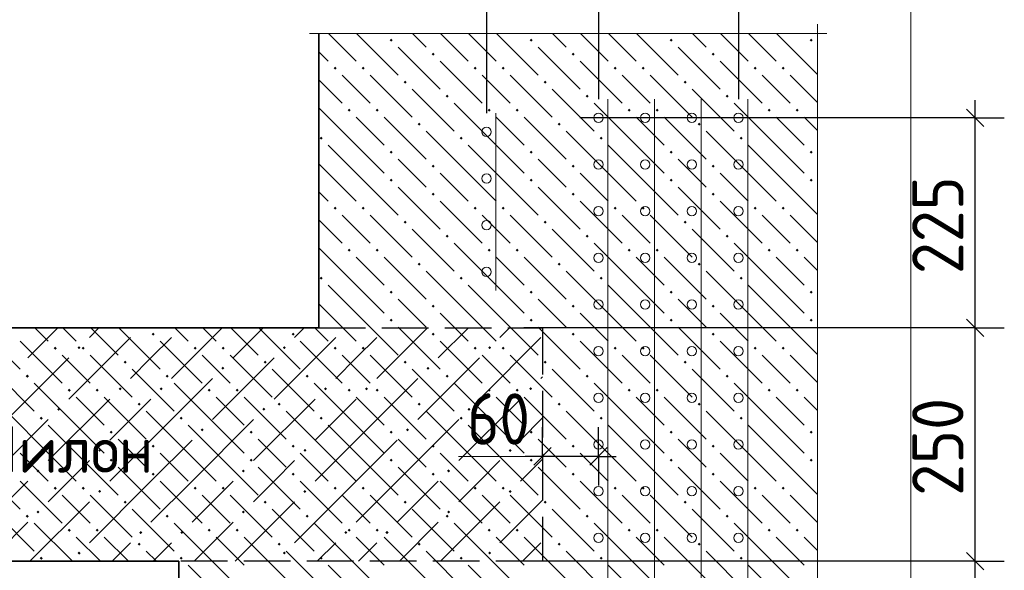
# Model space of a CAD drawing. Header units: millimetres. Extents: x 0 to 50400, y 0 to 35640.
# Tile 7 of 46: x 9580 to 14646, y 7554 to 10385. Entities that reach past the tile are written whole.
import ezdxf

# ---------------------------------------------------------------- set-up
doc = ezdxf.new("R2010")
doc.units = ezdxf.units.MM
doc.linetypes.add('______2', pattern=[324, 240, -84])
for name, color, linetype, lineweight in [('Standard', 7, 'Continuous', 25), ('ЖБ Перекрытие верхний уровень', 7, 'Continuous', 35), ('ЖБ Пилон', 7, 'Continuous', 35), ('Размерная линия_ общее', 7, 'Continuous', 13)]:
    doc.layers.add(name, color=color, linetype=linetype, lineweight=lineweight)
doc.layers.add('Вспомогательная арматура', color=7, linetype='Continuous', lineweight=18, true_color=0x656565)
doc.layers.add('Поперечная арматура', color=7, linetype='Continuous', lineweight=18, true_color=0x5a2814)
doc.layers.add('Размерная выноска', color=7, linetype='Continuous')
doc.styles.add('ISOCPEUR', font='txt')

msp = doc.modelspace()

# ---------------------------------------------------------------- hatches: boundary and pattern name
at = {"layer": 'Standard', "linetype": 'Continuous', "lineweight": 13, "transparency": 33554687}
for points in [[(10207.3, 8800.9), (10202.9, 8796.5), (10198.5, 8800.9)], [(10418.5, 8800.9), (10414.1, 8796.5), (10409.7, 8800.9)], [(11263.3, 8800.9), (11258.9, 8796.5), (11254.5, 8800.9)], [(11474.5, 8800.9), (11470.1, 8796.5), (11465.7, 8800.9)], [(9878.3, 8698.7), (9886.1, 8706.5), (9893.9, 8698.7), (9886.1, 8690.9)], [(10934.3, 8698.7), (10942.1, 8706.5), (10949.9, 8698.7), (10942.1, 8690.9)], [(11990.3, 8698.7), (11998.1, 8706.5), (12005.9, 8698.7), (11998.1, 8690.9)], [(10617.5, 8593.1), (10625.3, 8600.9), (10633.1, 8593.1), (10625.3, 8585.3)], [(11673.5, 8593.1), (11681.3, 8600.9), (11689.1, 8593.1), (11681.3, 8585.3)], [(10089.5, 8487.5), (10097.3, 8495.3), (10105.1, 8487.5), (10097.3, 8479.7)], [(10300.7, 8487.5), (10308.5, 8495.3), (10316.3, 8487.5), (10308.5, 8479.7)], [(11145.5, 8487.5), (11153.3, 8495.3), (11161.1, 8487.5), (11153.3, 8479.7)], [(11356.7, 8487.5), (11364.5, 8495.3), (11372.3, 8487.5), (11364.5, 8479.7)], [(12201.5, 8487.5), (12209.3, 8495.3), (12217.1, 8487.5), (12209.3, 8479.7)], [(9772.7, 8381.9), (9780.5, 8389.7), (9788.3, 8381.9), (9780.5, 8374.1)], [(10828.7, 8381.9), (10836.5, 8389.7), (10844.3, 8381.9), (10836.5, 8374.1)], [(11884.7, 8381.9), (11892.5, 8389.7), (11900.3, 8381.9), (11892.5, 8374.1)], [(10511.9, 8276.3), (10519.7, 8284.1), (10527.5, 8276.3), (10519.7, 8268.5)], [(11567.9, 8276.3), (11575.7, 8284.1), (11583.5, 8276.3), (11575.7, 8268.5)], [(9983.9, 8170.7), (9991.7, 8178.5), (9999.5, 8170.7), (9991.7, 8162.9)], [(11039.9, 8170.7), (11047.7, 8178.5), (11055.5, 8170.7), (11047.7, 8162.9)], [(12095.9, 8170.7), (12103.7, 8178.5), (12111.5, 8170.7), (12103.7, 8162.9)], [(9667.1, 8065.1), (9674.9, 8072.9), (9682.7, 8065.1), (9674.9, 8057.3)], [(10723.1, 8065.1), (10730.9, 8072.9), (10738.7, 8065.1), (10730.9, 8057.3)], [(11779.1, 8065.1), (11786.9, 8072.9), (11794.7, 8065.1), (11786.9, 8057.3)], [(9983.9, 7959.5), (9991.7, 7967.3), (9999.5, 7959.5), (9991.7, 7951.7)], [(11039.9, 7959.5), (11047.7, 7967.3), (11055.5, 7959.5), (11047.7, 7951.7)], [(12095.9, 7959.5), (12103.7, 7967.3), (12111.5, 7959.5), (12103.7, 7951.7)], [(9667.1, 7853.9), (9674.9, 7861.7), (9682.7, 7853.9), (9674.9, 7846.1)], [(10723.1, 7853.9), (10730.9, 7861.7), (10738.7, 7853.9), (10730.9, 7846.1)], [(11779.1, 7853.9), (11786.9, 7861.7), (11794.7, 7853.9), (11786.9, 7846.1)], [(10195.1, 7748.3), (10202.9, 7756.1), (10210.7, 7748.3), (10202.9, 7740.5)], [(10406.3, 7748.3), (10414.1, 7756.1), (10421.9, 7748.3), (10414.1, 7740.5)], [(11251.1, 7748.3), (11258.9, 7756.1), (11266.7, 7748.3), (11258.9, 7740.5)], [(11462.3, 7748.3), (11470.1, 7756.1), (11477.9, 7748.3), (11470.1, 7740.5)], [(9878.3, 7642.7), (9886.1, 7650.5), (9893.9, 7642.7), (9886.1, 7634.9)], [(10934.3, 7642.7), (10942.1, 7650.5), (10949.9, 7642.7), (10942.1, 7634.9)], [(11990.3, 7642.7), (11998.1, 7650.5), (12005.9, 7642.7), (11998.1, 7634.9)]]:
    msp.add_hatch(color=7, dxfattribs=at).paths.add_polyline_path(points, flags=16)
at = {"layer": 'ЖБ Перекрытие верхний уровень', "linetype": 'Continuous', "lineweight": 18, "transparency": 33554687}
for points in [[(11483.9, 10280.3), (11491.7, 10288.1), (11499.5, 10280.3), (11491.7, 10272.5)], [(12203.9, 10280.3), (12211.7, 10288.1), (12219.5, 10280.3), (12211.7, 10272.5)], [(12923.9, 10280.3), (12931.7, 10288.1), (12939.5, 10280.3), (12931.7, 10272.5)], [(13643.9, 10280.3), (13651.7, 10288.1), (13659.5, 10280.3), (13651.7, 10272.5)], [(11699.9, 10208.3), (11707.7, 10216.1), (11715.5, 10208.3), (11707.7, 10200.5)], [(12419.9, 10208.3), (12427.7, 10216.1), (12435.5, 10208.3), (12427.7, 10200.5)], [(13139.9, 10208.3), (13147.7, 10216.1), (13155.5, 10208.3), (13147.7, 10200.5)], [(11195.9, 10136.3), (11203.7, 10144.1), (11211.5, 10136.3), (11203.7, 10128.5)], [(11339.9, 10136.3), (11347.7, 10144.1), (11355.5, 10136.3), (11347.7, 10128.5)], [(11915.9, 10136.3), (11923.7, 10144.1), (11931.5, 10136.3), (11923.7, 10128.5)], [(12059.9, 10136.3), (12067.7, 10144.1), (12075.5, 10136.3), (12067.7, 10128.5)], [(12635.9, 10136.3), (12643.7, 10144.1), (12651.5, 10136.3), (12643.7, 10128.5)], [(12779.9, 10136.3), (12787.7, 10144.1), (12795.5, 10136.3), (12787.7, 10128.5)], [(13355.9, 10136.3), (13363.7, 10144.1), (13371.5, 10136.3), (13363.7, 10128.5)], [(13499.9, 10136.3), (13507.7, 10144.1), (13515.5, 10136.3), (13507.7, 10128.5)], [(11555.9, 10064.3), (11563.7, 10072.1), (11571.5, 10064.3), (11563.7, 10056.5)], [(12275.9, 10064.3), (12283.7, 10072.1), (12291.5, 10064.3), (12283.7, 10056.5)], [(12995.9, 10064.3), (13003.7, 10072.1), (13011.5, 10064.3), (13003.7, 10056.5)], [(11771.9, 9992.3), (11779.7, 10000.1), (11787.5, 9992.3), (11779.7, 9984.5)], [(12491.9, 9992.3), (12499.7, 10000.1), (12507.5, 9992.3), (12499.7, 9984.5)], [(13211.9, 9992.3), (13219.7, 10000.1), (13227.5, 9992.3), (13219.7, 9984.5)], [(11267.9, 9920.3), (11275.7, 9928.1), (11283.5, 9920.3), (11275.7, 9912.5)], [(11411.9, 9920.3), (11419.7, 9928.1), (11427.5, 9920.3), (11419.7, 9912.5)], [(11987.9, 9920.3), (11995.7, 9928.1), (12003.5, 9920.3), (11995.7, 9912.5)], [(12131.9, 9920.3), (12139.7, 9928.1), (12147.5, 9920.3), (12139.7, 9912.5)], [(12707.9, 9920.3), (12715.7, 9928.1), (12723.5, 9920.3), (12715.7, 9912.5)], [(12851.9, 9920.3), (12859.7, 9928.1), (12867.5, 9920.3), (12859.7, 9912.5)], [(13427.9, 9920.3), (13435.7, 9928.1), (13443.5, 9920.3), (13435.7, 9912.5)], [(13571.9, 9920.3), (13579.7, 9928.1), (13587.5, 9920.3), (13579.7, 9912.5)], [(11627.9, 9848.3), (11635.7, 9856.1), (11643.5, 9848.3), (11635.7, 9840.5)], [(12347.9, 9848.3), (12355.7, 9856.1), (12363.5, 9848.3), (12355.7, 9840.5)], [(13067.9, 9848.3), (13075.7, 9856.1), (13083.5, 9848.3), (13075.7, 9840.5)], [(11123.9, 9776.3), (11131.7, 9784.1), (11139.5, 9776.3), (11131.7, 9768.5)], [(11843.9, 9776.3), (11851.7, 9784.1), (11859.5, 9776.3), (11851.7, 9768.5)], [(12563.9, 9776.3), (12571.7, 9784.1), (12579.5, 9776.3), (12571.7, 9768.5)], [(13283.9, 9776.3), (13291.7, 9784.1), (13299.5, 9776.3), (13291.7, 9768.5)], [(11483.9, 9704.3), (11491.7, 9712.1), (11499.5, 9704.3), (11491.7, 9696.5)], [(12203.9, 9704.3), (12211.7, 9712.1), (12219.5, 9704.3), (12211.7, 9696.5)], [(12923.9, 9704.3), (12931.7, 9712.1), (12939.5, 9704.3), (12931.7, 9696.5)], [(13643.9, 9704.3), (13651.7, 9712.1), (13659.5, 9704.3), (13651.7, 9696.5)], [(11699.9, 9632.3), (11707.7, 9640.1), (11715.5, 9632.3), (11707.7, 9624.5)], [(12419.9, 9632.3), (12427.7, 9640.1), (12435.5, 9632.3), (12427.7, 9624.5)], [(13139.9, 9632.3), (13147.7, 9640.1), (13155.5, 9632.3), (13147.7, 9624.5)], [(11483.9, 9560.3), (11491.7, 9568.1), (11499.5, 9560.3), (11491.7, 9552.5)], [(12203.9, 9560.3), (12211.7, 9568.1), (12219.5, 9560.3), (12211.7, 9552.5)], [(12923.9, 9560.3), (12931.7, 9568.1), (12939.5, 9560.3), (12931.7, 9552.5)], [(13643.9, 9560.3), (13651.7, 9568.1), (13659.5, 9560.3), (13651.7, 9552.5)], [(11699.9, 9488.3), (11707.7, 9496.1), (11715.5, 9488.3), (11707.7, 9480.5)], [(12419.9, 9488.3), (12427.7, 9496.1), (12435.5, 9488.3), (12427.7, 9480.5)], [(13139.9, 9488.3), (13147.7, 9496.1), (13155.5, 9488.3), (13147.7, 9480.5)], [(11195.9, 9416.3), (11203.7, 9424.1), (11211.5, 9416.3), (11203.7, 9408.5)], [(11339.9, 9416.3), (11347.7, 9424.1), (11355.5, 9416.3), (11347.7, 9408.5)], [(11915.9, 9416.3), (11923.7, 9424.1), (11931.5, 9416.3), (11923.7, 9408.5)], [(12059.9, 9416.3), (12067.7, 9424.1), (12075.5, 9416.3), (12067.7, 9408.5)], [(12635.9, 9416.3), (12643.7, 9424.1), (12651.5, 9416.3), (12643.7, 9408.5)], [(12779.9, 9416.3), (12787.7, 9424.1), (12795.5, 9416.3), (12787.7, 9408.5)], [(13355.9, 9416.3), (13363.7, 9424.1), (13371.5, 9416.3), (13363.7, 9408.5)], [(13499.9, 9416.3), (13507.7, 9424.1), (13515.5, 9416.3), (13507.7, 9408.5)], [(11555.9, 9344.3), (11563.7, 9352.1), (11571.5, 9344.3), (11563.7, 9336.5)], [(12275.9, 9344.3), (12283.7, 9352.1), (12291.5, 9344.3), (12283.7, 9336.5)], [(12995.9, 9344.3), (13003.7, 9352.1), (13011.5, 9344.3), (13003.7, 9336.5)], [(11771.9, 9272.3), (11779.7, 9280.1), (11787.5, 9272.3), (11779.7, 9264.5)], [(12491.9, 9272.3), (12499.7, 9280.1), (12507.5, 9272.3), (12499.7, 9264.5)], [(13211.9, 9272.3), (13219.7, 9280.1), (13227.5, 9272.3), (13219.7, 9264.5)], [(11267.9, 9200.3), (11275.7, 9208.1), (11283.5, 9200.3), (11275.7, 9192.5)], [(11411.9, 9200.3), (11419.7, 9208.1), (11427.5, 9200.3), (11419.7, 9192.5)], [(11987.9, 9200.3), (11995.7, 9208.1), (12003.5, 9200.3), (11995.7, 9192.5)], [(12131.9, 9200.3), (12139.7, 9208.1), (12147.5, 9200.3), (12139.7, 9192.5)], [(12707.9, 9200.3), (12715.7, 9208.1), (12723.5, 9200.3), (12715.7, 9192.5)], [(12851.9, 9200.3), (12859.7, 9208.1), (12867.5, 9200.3), (12859.7, 9192.5)], [(13427.9, 9200.3), (13435.7, 9208.1), (13443.5, 9200.3), (13435.7, 9192.5)], [(13571.9, 9200.3), (13579.7, 9208.1), (13587.5, 9200.3), (13579.7, 9192.5)], [(11627.9, 9128.3), (11635.7, 9136.1), (11643.5, 9128.3), (11635.7, 9120.5)], [(12347.9, 9128.3), (12355.7, 9136.1), (12363.5, 9128.3), (12355.7, 9120.5)], [(13067.9, 9128.3), (13075.7, 9136.1), (13083.5, 9128.3), (13075.7, 9120.5)], [(11123.9, 9056.3), (11131.7, 9064.1), (11139.5, 9056.3), (11131.7, 9048.5)], [(11843.9, 9056.3), (11851.7, 9064.1), (11859.5, 9056.3), (11851.7, 9048.5)], [(12563.9, 9056.3), (12571.7, 9064.1), (12579.5, 9056.3), (12571.7, 9048.5)], [(13283.9, 9056.3), (13291.7, 9064.1), (13299.5, 9056.3), (13291.7, 9048.5)], [(11483.9, 8984.3), (11491.7, 8992.1), (11499.5, 8984.3), (11491.7, 8976.5)], [(12203.9, 8984.3), (12211.7, 8992.1), (12219.5, 8984.3), (12211.7, 8976.5)], [(12923.9, 8984.3), (12931.7, 8992.1), (12939.5, 8984.3), (12931.7, 8976.5)], [(13643.9, 8984.3), (13651.7, 8992.1), (13659.5, 8984.3), (13651.7, 8976.5)], [(11699.9, 8912.3), (11707.7, 8920.1), (11715.5, 8912.3), (11707.7, 8904.5)], [(12419.9, 8912.3), (12427.7, 8920.1), (12435.5, 8912.3), (12427.7, 8904.5)], [(13139.9, 8912.3), (13147.7, 8920.1), (13155.5, 8912.3), (13147.7, 8904.5)], [(11483.9, 8840.3), (11491.7, 8848.1), (11499.5, 8840.3), (11491.7, 8832.5)], [(12203.9, 8840.3), (12211.7, 8848.1), (12219.5, 8840.3), (12211.7, 8832.5)], [(12923.9, 8840.3), (12931.7, 8848.1), (12939.5, 8840.3), (12931.7, 8832.5)], [(13643.9, 8840.3), (13651.7, 8848.1), (13659.5, 8840.3), (13651.7, 8832.5)], [(10259.9, 8768.3), (10267.7, 8776.1), (10275.5, 8768.3), (10267.7, 8760.5)], [(10979.9, 8768.3), (10987.7, 8776.1), (10995.5, 8768.3), (10987.7, 8760.5)], [(11699.9, 8768.3), (11707.7, 8776.1), (11715.5, 8768.3), (11707.7, 8760.5)], [(12419.9, 8768.3), (12427.7, 8776.1), (12435.5, 8768.3), (12427.7, 8760.5)], [(13139.9, 8768.3), (13147.7, 8776.1), (13155.5, 8768.3), (13147.7, 8760.5)], [(9755.9, 8696.3), (9763.7, 8704.1), (9771.5, 8696.3), (9763.7, 8688.5)], [(9899.9, 8696.3), (9907.7, 8704.1), (9915.5, 8696.3), (9907.7, 8688.5)], [(10475.9, 8696.3), (10483.7, 8704.1), (10491.5, 8696.3), (10483.7, 8688.5)], [(10619.9, 8696.3), (10627.7, 8704.1), (10635.5, 8696.3), (10627.7, 8688.5)], [(11195.9, 8696.3), (11203.7, 8704.1), (11211.5, 8696.3), (11203.7, 8688.5)], [(11339.9, 8696.3), (11347.7, 8704.1), (11355.5, 8696.3), (11347.7, 8688.5)], [(11915.9, 8696.3), (11923.7, 8704.1), (11931.5, 8696.3), (11923.7, 8688.5)], [(12059.9, 8696.3), (12067.7, 8704.1), (12075.5, 8696.3), (12067.7, 8688.5)], [(12635.9, 8696.3), (12643.7, 8704.1), (12651.5, 8696.3), (12643.7, 8688.5)], [(12779.9, 8696.3), (12787.7, 8704.1), (12795.5, 8696.3), (12787.7, 8688.5)], [(13355.9, 8696.3), (13363.7, 8704.1), (13371.5, 8696.3), (13363.7, 8688.5)], [(13499.9, 8696.3), (13507.7, 8704.1), (13515.5, 8696.3), (13507.7, 8688.5)], [(10115.9, 8624.3), (10123.7, 8632.1), (10131.5, 8624.3), (10123.7, 8616.5)], [(10835.9, 8624.3), (10843.7, 8632.1), (10851.5, 8624.3), (10843.7, 8616.5)], [(11555.9, 8624.3), (11563.7, 8632.1), (11571.5, 8624.3), (11563.7, 8616.5)], [(12275.9, 8624.3), (12283.7, 8632.1), (12291.5, 8624.3), (12283.7, 8616.5)], [(12995.9, 8624.3), (13003.7, 8632.1), (13011.5, 8624.3), (13003.7, 8616.5)], [(9611.9, 8552.3), (9619.7, 8560.1), (9627.5, 8552.3), (9619.7, 8544.5)], [(10331.9, 8552.3), (10339.7, 8560.1), (10347.5, 8552.3), (10339.7, 8544.5)], [(11051.9, 8552.3), (11059.7, 8560.1), (11067.5, 8552.3), (11059.7, 8544.5)], [(11771.9, 8552.3), (11779.7, 8560.1), (11787.5, 8552.3), (11779.7, 8544.5)], [(12491.9, 8552.3), (12499.7, 8560.1), (12507.5, 8552.3), (12499.7, 8544.5)], [(13211.9, 8552.3), (13219.7, 8560.1), (13227.5, 8552.3), (13219.7, 8544.5)], [(9827.9, 8480.3), (9835.7, 8488.1), (9843.5, 8480.3), (9835.7, 8472.5)], [(9971.9, 8480.3), (9979.7, 8488.1), (9987.5, 8480.3), (9979.7, 8472.5)], [(10547.9, 8480.3), (10555.7, 8488.1), (10563.5, 8480.3), (10555.7, 8472.5)], [(10691.9, 8480.3), (10699.7, 8488.1), (10707.5, 8480.3), (10699.7, 8472.5)], [(11267.9, 8480.3), (11275.7, 8488.1), (11283.5, 8480.3), (11275.7, 8472.5)], [(11411.9, 8480.3), (11419.7, 8488.1), (11427.5, 8480.3), (11419.7, 8472.5)], [(11987.9, 8480.3), (11995.7, 8488.1), (12003.5, 8480.3), (11995.7, 8472.5)], [(12131.9, 8480.3), (12139.7, 8488.1), (12147.5, 8480.3), (12139.7, 8472.5)], [(12707.9, 8480.3), (12715.7, 8488.1), (12723.5, 8480.3), (12715.7, 8472.5)], [(12851.9, 8480.3), (12859.7, 8488.1), (12867.5, 8480.3), (12859.7, 8472.5)], [(13427.9, 8480.3), (13435.7, 8488.1), (13443.5, 8480.3), (13435.7, 8472.5)], [(13571.9, 8480.3), (13579.7, 8488.1), (13587.5, 8480.3), (13579.7, 8472.5)], [(10187.9, 8408.3), (10195.7, 8416.1), (10203.5, 8408.3), (10195.7, 8400.5)], [(10907.9, 8408.3), (10915.7, 8416.1), (10923.5, 8408.3), (10915.7, 8400.5)], [(11627.9, 8408.3), (11635.7, 8416.1), (11643.5, 8408.3), (11635.7, 8400.5)], [(12347.9, 8408.3), (12355.7, 8416.1), (12363.5, 8408.3), (12355.7, 8400.5)], [(13067.9, 8408.3), (13075.7, 8416.1), (13083.5, 8408.3), (13075.7, 8400.5)], [(9683.9, 8336.3), (9691.7, 8344.1), (9699.5, 8336.3), (9691.7, 8328.5)], [(10403.9, 8336.3), (10411.7, 8344.1), (10419.5, 8336.3), (10411.7, 8328.5)], [(11123.9, 8336.3), (11131.7, 8344.1), (11139.5, 8336.3), (11131.7, 8328.5)], [(11843.9, 8336.3), (11851.7, 8344.1), (11859.5, 8336.3), (11851.7, 8328.5)], [(12563.9, 8336.3), (12571.7, 8344.1), (12579.5, 8336.3), (12571.7, 8328.5)], [(13283.9, 8336.3), (13291.7, 8344.1), (13299.5, 8336.3), (13291.7, 8328.5)], [(10043.9, 8264.3), (10051.7, 8272.1), (10059.5, 8264.3), (10051.7, 8256.5)], [(10763.9, 8264.3), (10771.7, 8272.1), (10779.5, 8264.3), (10771.7, 8256.5)], [(11483.9, 8264.3), (11491.7, 8272.1), (11499.5, 8264.3), (11491.7, 8256.5)], [(12203.9, 8264.3), (12211.7, 8272.1), (12219.5, 8264.3), (12211.7, 8256.5)], [(12923.9, 8264.3), (12931.7, 8272.1), (12939.5, 8264.3), (12931.7, 8256.5)], [(13643.9, 8264.3), (13651.7, 8272.1), (13659.5, 8264.3), (13651.7, 8256.5)], [(10259.9, 8192.3), (10267.7, 8200.1), (10275.5, 8192.3), (10267.7, 8184.5)], [(10979.9, 8192.3), (10987.7, 8200.1), (10995.5, 8192.3), (10987.7, 8184.5)], [(11699.9, 8192.3), (11707.7, 8200.1), (11715.5, 8192.3), (11707.7, 8184.5)], [(12419.9, 8192.3), (12427.7, 8200.1), (12435.5, 8192.3), (12427.7, 8184.5)], [(13139.9, 8192.3), (13147.7, 8200.1), (13155.5, 8192.3), (13147.7, 8184.5)], [(10043.9, 8120.3), (10051.7, 8128.1), (10059.5, 8120.3), (10051.7, 8112.5)], [(10763.9, 8120.3), (10771.7, 8128.1), (10779.5, 8120.3), (10771.7, 8112.5)], [(11483.9, 8120.3), (11491.7, 8128.1), (11499.5, 8120.3), (11491.7, 8112.5)], [(12203.9, 8120.3), (12211.7, 8128.1), (12219.5, 8120.3), (12211.7, 8112.5)], [(12923.9, 8120.3), (12931.7, 8128.1), (12939.5, 8120.3), (12931.7, 8112.5)], [(13643.9, 8120.3), (13651.7, 8128.1), (13659.5, 8120.3), (13651.7, 8112.5)], [(10259.9, 8048.3), (10267.7, 8056.1), (10275.5, 8048.3), (10267.7, 8040.5)], [(10979.9, 8048.3), (10987.7, 8056.1), (10995.5, 8048.3), (10987.7, 8040.5)], [(11699.9, 8048.3), (11707.7, 8056.1), (11715.5, 8048.3), (11707.7, 8040.5)], [(12419.9, 8048.3), (12427.7, 8056.1), (12435.5, 8048.3), (12427.7, 8040.5)], [(13139.9, 8048.3), (13147.7, 8056.1), (13155.5, 8048.3), (13147.7, 8040.5)], [(9755.9, 7976.3), (9763.7, 7984.1), (9771.5, 7976.3), (9763.7, 7968.5)], [(9899.9, 7976.3), (9907.7, 7984.1), (9915.5, 7976.3), (9907.7, 7968.5)], [(10475.9, 7976.3), (10483.7, 7984.1), (10491.5, 7976.3), (10483.7, 7968.5)], [(10619.9, 7976.3), (10627.7, 7984.1), (10635.5, 7976.3), (10627.7, 7968.5)], [(11195.9, 7976.3), (11203.7, 7984.1), (11211.5, 7976.3), (11203.7, 7968.5)], [(11339.9, 7976.3), (11347.7, 7984.1), (11355.5, 7976.3), (11347.7, 7968.5)], [(11915.9, 7976.3), (11923.7, 7984.1), (11931.5, 7976.3), (11923.7, 7968.5)], [(12059.9, 7976.3), (12067.7, 7984.1), (12075.5, 7976.3), (12067.7, 7968.5)], [(12635.9, 7976.3), (12643.7, 7984.1), (12651.5, 7976.3), (12643.7, 7968.5)], [(12779.9, 7976.3), (12787.7, 7984.1), (12795.5, 7976.3), (12787.7, 7968.5)], [(13355.9, 7976.3), (13363.7, 7984.1), (13371.5, 7976.3), (13363.7, 7968.5)], [(13499.9, 7976.3), (13507.7, 7984.1), (13515.5, 7976.3), (13507.7, 7968.5)], [(10115.9, 7904.3), (10123.7, 7912.1), (10131.5, 7904.3), (10123.7, 7896.5)], [(10835.9, 7904.3), (10843.7, 7912.1), (10851.5, 7904.3), (10843.7, 7896.5)], [(11555.9, 7904.3), (11563.7, 7912.1), (11571.5, 7904.3), (11563.7, 7896.5)], [(12275.9, 7904.3), (12283.7, 7912.1), (12291.5, 7904.3), (12283.7, 7896.5)], [(12995.9, 7904.3), (13003.7, 7912.1), (13011.5, 7904.3), (13003.7, 7896.5)], [(9611.9, 7832.3), (9619.7, 7840.1), (9627.5, 7832.3), (9619.7, 7824.5)], [(10331.9, 7832.3), (10339.7, 7840.1), (10347.5, 7832.3), (10339.7, 7824.5)], [(11051.9, 7832.3), (11059.7, 7840.1), (11067.5, 7832.3), (11059.7, 7824.5)], [(11771.9, 7832.3), (11779.7, 7840.1), (11787.5, 7832.3), (11779.7, 7824.5)], [(12491.9, 7832.3), (12499.7, 7840.1), (12507.5, 7832.3), (12499.7, 7824.5)], [(13211.9, 7832.3), (13219.7, 7840.1), (13227.5, 7832.3), (13219.7, 7824.5)], [(9827.9, 7760.3), (9835.7, 7768.1), (9843.5, 7760.3), (9835.7, 7752.5)], [(9971.9, 7760.3), (9979.7, 7768.1), (9987.5, 7760.3), (9979.7, 7752.5)], [(10547.9, 7760.3), (10555.7, 7768.1), (10563.5, 7760.3), (10555.7, 7752.5)], [(10691.9, 7760.3), (10699.7, 7768.1), (10707.5, 7760.3), (10699.7, 7752.5)], [(11267.9, 7760.3), (11275.7, 7768.1), (11283.5, 7760.3), (11275.7, 7752.5)], [(11411.9, 7760.3), (11419.7, 7768.1), (11427.5, 7760.3), (11419.7, 7752.5)], [(11987.9, 7760.3), (11995.7, 7768.1), (12003.5, 7760.3), (11995.7, 7752.5)], [(12131.9, 7760.3), (12139.7, 7768.1), (12147.5, 7760.3), (12139.7, 7752.5)], [(12707.9, 7760.3), (12715.7, 7768.1), (12723.5, 7760.3), (12715.7, 7752.5)], [(12851.9, 7760.3), (12859.7, 7768.1), (12867.5, 7760.3), (12859.7, 7752.5)], [(13427.9, 7760.3), (13435.7, 7768.1), (13443.5, 7760.3), (13435.7, 7752.5)], [(13571.9, 7760.3), (13579.7, 7768.1), (13587.5, 7760.3), (13579.7, 7752.5)], [(10187.9, 7688.3), (10195.7, 7696.1), (10203.5, 7688.3), (10195.7, 7680.5)], [(10907.9, 7688.3), (10915.7, 7696.1), (10923.5, 7688.3), (10915.7, 7680.5)], [(11627.9, 7688.3), (11635.7, 7696.1), (11643.5, 7688.3), (11635.7, 7680.5)], [(12347.9, 7688.3), (12355.7, 7696.1), (12363.5, 7688.3), (12355.7, 7680.5)], [(13067.9, 7688.3), (13075.7, 7696.1), (13083.5, 7688.3), (13075.7, 7680.5)], [(9683.9, 7616.3), (9691.7, 7624.1), (9699.5, 7616.3), (9691.7, 7608.5)], [(10403.9, 7616.3), (10411.7, 7624.1), (10419.5, 7616.3), (10411.7, 7608.5)], [(11123.9, 7616.3), (11131.7, 7624.1), (11139.5, 7616.3), (11131.7, 7608.5)], [(11843.9, 7616.3), (11851.7, 7624.1), (11859.5, 7616.3), (11851.7, 7608.5)], [(12563.9, 7616.3), (12571.7, 7624.1), (12579.5, 7616.3), (12571.7, 7608.5)], [(13283.9, 7616.3), (13291.7, 7624.1), (13299.5, 7616.3), (13291.7, 7608.5)]]:
    msp.add_hatch(color=7, dxfattribs=at).paths.add_polyline_path(points, flags=16)

# ---------------------------------------------------------------- linework, layer by layer
at = {"layer": 'Standard', "color": 251, "linetype": 'Continuous', "lineweight": -3, "true_color": 0x656565, "transparency": 33554687}
for p, q in [((11982.3, 10878.3), (11982.3, 9904.9)), ((12558.3, 10878.3), (12558.3, 9976.9)), ((13278.3, 10878.3), (13278.3, 9976.9)), ((14496, 9880.9), (12462.3, 9880.9)), ((14496, 9880.9), (14346, 9880.9)), ((14496, 9880.9), (14646, 9880.9)), ((14496, 8800.9), (14346, 8800.9)), ((14496, 8800.9), (14646, 8800.9)), ((12270.3, 8139.9), (12270.3, 8289.9)), ((12558.3, 8139.9), (12558.3, 8289.9)), ((12270.3, 8139.9), (12270.3, 8170.6)), ((12558.3, 8139.9), (12558.3, 8187.7)), ((12270.3, 8139.9), (12270.3, 7989.9)), ((12558.3, 8139.9), (12558.3, 7989.9)), ((14496, 7600.9), (14346, 7600.9)), ((14496, 7600.9), (14646, 7600.9))]:
    msp.add_line(p, q, dxfattribs=at)
at = {"layer": 'Standard', "color": 7, "linetype": 'Continuous', "lineweight": -3, "transparency": 33554687}
for p, q in [((14496, 9880.9), (14496, 9970.9)), ((14496, 8800.9), (14496, 9880.9)), ((14496, 7600.9), (14496, 8800.9)), ((12270.3, 8139.9), (12180.3, 8139.9)), ((12558.3, 8139.9), (12270.3, 8139.9)), ((12558.3, 8139.9), (12648.3, 8139.9))]:
    msp.add_line(p, q, dxfattribs=at)
at = {"layer": 'Standard', "color": 7, "linetype": 'Continuous', "lineweight": 25, "transparency": 33554687}
for p, q in [((14541, 9835.9), (14451, 9925.9)), ((14541, 8755.9), (14451, 8845.9)), ((12315.3, 8184.9), (12225.3, 8094.9)), ((12603.3, 8184.9), (12513.3, 8094.9)), ((14541, 7555.9), (14451, 7645.9))]:
    msp.add_line(p, q, dxfattribs=at)
at = {"layer": 'Standard', "color": 253, "linetype": 'Continuous', "lineweight": 13, "true_color": 0xa0a0a0, "transparency": 33554687}
for p, q in [((9777.1, 8800.9), (9622.1, 8645.9)), ((9988.3, 8800.9), (9938.9, 8751.5)), ((10621.9, 8800.9), (10361.3, 8540.3)), ((10833.1, 8800.9), (10678.1, 8645.9)), ((11044.3, 8800.9), (10994.9, 8751.5)), ((11677.9, 8800.9), (11417.3, 8540.3)), ((11889.1, 8800.9), (11734.1, 8645.9)), ((12100.3, 8800.9), (12050.9, 8751.5)), ((10150.1, 8751.5), (9833.3, 8434.7)), ((10255.7, 8645.9), (10361.3, 8751.5)), ((11206.1, 8751.5), (10889.3, 8434.7)), ((11311.7, 8645.9), (11417.3, 8751.5)), ((12262.1, 8751.5), (11945.3, 8434.7)), ((9833.3, 8645.9), (9516.5, 8329.1)), ((10150.1, 8540.3), (10255.7, 8645.9)), ((10889.3, 8645.9), (10572.5, 8329.1)), ((11206.1, 8540.3), (11311.7, 8645.9)), ((11945.3, 8645.9), (11628.5, 8329.1)), ((10255.7, 8223.5), (10572.5, 8540.3)), ((11311.7, 8223.5), (11628.5, 8540.3)), ((12262.1, 8540.3), (12270.3, 8548.5)), ((10044.5, 8434.7), (9727.7, 8117.9)), ((10255.7, 8434.7), (10044.5, 8223.5)), ((11100.5, 8434.7), (10783.7, 8117.9)), ((11311.7, 8434.7), (11100.5, 8223.5)), ((12156.5, 8434.7), (11839.7, 8117.9)), ((9410.9, 8012.3), (9727.7, 8329.1)), ((10466.9, 8012.3), (10783.7, 8329.1)), ((11522.9, 8012.3), (11839.7, 8329.1)), ((12270.3, 8337.3), (12156.5, 8223.5)), ((10255.7, 8223.5), (10044.5, 8012.3)), ((10466.9, 8223.5), (10255.7, 8012.3)), ((11311.7, 8223.5), (11100.5, 8012.3)), ((11522.9, 8223.5), (11311.7, 8012.3)), ((9833.3, 8012.3), (9938.9, 8117.9)), ((10889.3, 8012.3), (10994.9, 8117.9)), ((11945.3, 8012.3), (12050.9, 8117.9)), ((12270.3, 8126.1), (12156.5, 8012.3)), ((9622.1, 8012.3), (9410.9, 7801.1)), ((9727.7, 7906.7), (9833.3, 8012.3)), ((10255.7, 8012.3), (9938.9, 7695.5)), ((10466.9, 8012.3), (10255.7, 7801.1)), ((10678.1, 8012.3), (10466.9, 7801.1)), ((10783.7, 7906.7), (10889.3, 8012.3)), ((11311.7, 8012.3), (10994.9, 7695.5)), ((11522.9, 8012.3), (11311.7, 7801.1)), ((11734.1, 8012.3), (11522.9, 7801.1)), ((11839.7, 7906.7), (11945.3, 8012.3)), ((9938.9, 7906.7), (9633.1, 7600.9)), ((10994.9, 7906.7), (10689.1, 7600.9)), ((12050.9, 7906.7), (11745.1, 7600.9)), ((12270.3, 7914.9), (12050.9, 7695.5)), ((9622.1, 7801.1), (9421.9, 7600.9)), ((10678.1, 7801.1), (10477.9, 7600.9)), ((11734.1, 7801.1), (11533.9, 7600.9)), ((10150.1, 7695.5), (10055.5, 7600.9)), ((10266.7, 7600.9), (10361.3, 7695.5)), ((11206.1, 7695.5), (11111.5, 7600.9)), ((11322.7, 7600.9), (11417.3, 7695.5)), ((12262.1, 7695.5), (12167.5, 7600.9))]:
    msp.add_line(p, q, dxfattribs=at)
at = {"layer": 'Standard', "color": 254, "linetype": 'Continuous', "lineweight": 18, "true_color": 0xc4c4ff, "transparency": 33554687}
msp.add_lwpolyline([(5275.6, 5453.4), (14164.3, 5453.4), (14164.3, 10794.6), (5275.6, 10794.6), (5275.6, 5453.4)], dxfattribs=at)
at = {"layer": 'Standard', "color": 251, "linetype": 'Continuous', "lineweight": -3, "true_color": 0x656565, "transparency": 33554687}
for points in [[(14496, 8800.9), (14475.6, 8800.9), (14475.6, 8800.9), (12174.3, 8800.9)], [(14496, 7600.9), (14475.6, 7600.9), (14475.6, 7600.9), (14475.6, 7600.9), (14475.6, 7600.9), (12174.3, 7600.9)]]:
    msp.add_lwpolyline(points, dxfattribs=at)
at = {"layer": 'Standard', "color": 7, "linetype": 'Continuous', "lineweight": -3, "transparency": 33554687}
msp.add_lwpolyline([(14496, 6520.9), (14496, 6702.6), (14496, 6702.6), (14496, 7600.9)], dxfattribs=at)
at = {"layer": 'Вспомогательная арматура', "color": 251, "linetype": 'Continuous', "lineweight": 18, "true_color": 0x656565, "transparency": 33554687}
for p, q in [((12606.3, 9976.9), (12606.3, 6424.9)), ((12606.3, 9976.9), (12606.3, 6424.9)), ((12846.3, 9976.9), (12846.3, 6424.9)), ((12846.3, 9976.9), (12846.3, 6424.9)), ((13086.3, 9976.9), (13086.3, 6424.9)), ((13086.3, 9976.9), (13086.3, 6424.9)), ((13326.3, 9976.9), (13326.3, 6424.9)), ((13326.3, 9976.9), (13326.3, 6424.9)), ((12030.3, 8992.9), (12030.3, 9904.9)), ((12030.3, 8992.9), (12030.3, 9904.9))]:
    msp.add_line(p, q, dxfattribs=at)
at = {"layer": 'ЖБ Перекрытие верхний уровень', "color": 7, "linetype": 'Continuous', "lineweight": 35, "transparency": 33554687}
for p, q in [((11119.1, 10314.6), (11119.1, 8800.9)), ((11119.1, 8800.9), (9439.1, 8800.9)), ((9438.3, 7600.2), (10398.3, 7600.2)), ((10398.3, 7600.2), (10398.3, 5933.4))]:
    msp.add_line(p, q, dxfattribs=at)
at = {"layer": 'ЖБ Перекрытие верхний уровень', "color": 9, "linetype": 'Continuous', "lineweight": 18, "true_color": 0xc7c7c7, "transparency": 33554687}
for p, q in [((11169.4, 10314.6), (11311.7, 10172.3)), ((11313.4, 10314.6), (11527.7, 10100.3)), ((11671.7, 10244.3), (11601.4, 10314.6)), ((11745.4, 10314.6), (11887.7, 10172.3)), ((11889.4, 10314.6), (12031.7, 10172.3)), ((12033.4, 10314.6), (12247.7, 10100.3)), ((12391.7, 10244.3), (12321.4, 10314.6)), ((12465.4, 10314.6), (12607.7, 10172.3)), ((12609.4, 10314.6), (12751.7, 10172.3)), ((12753.4, 10314.6), (12967.7, 10100.3)), ((13111.7, 10244.3), (13041.4, 10314.6)), ((13185.4, 10314.6), (13327.7, 10172.3)), ((13329.4, 10314.6), (13471.7, 10172.3)), ((13473.4, 10314.6), (13684.3, 10103.7)), ((11527.7, 10244.3), (11743.7, 10028.3)), ((12247.7, 10244.3), (12463.7, 10028.3)), ((12967.7, 10244.3), (13183.7, 10028.3)), ((11119.1, 10220.9), (11167.7, 10172.3)), ((11743.7, 10172.3), (11959.7, 9956.3)), ((12463.7, 10172.3), (12679.7, 9956.3)), ((13183.7, 10172.3), (13399.7, 9956.3)), ((11311.7, 10028.3), (11239.7, 10100.3)), ((11383.7, 10100.3), (11599.7, 9884.3)), ((12031.7, 10028.3), (11959.7, 10100.3)), ((12103.7, 10100.3), (12319.7, 9884.3)), ((12751.7, 10028.3), (12679.7, 10100.3)), ((12823.7, 10100.3), (13039.7, 9884.3)), ((13471.7, 10028.3), (13399.7, 10100.3)), ((13543.7, 10100.3), (13684.3, 9959.7)), ((11119.1, 10076.9), (11239.7, 9956.3)), ((11383.7, 9956.3), (11311.7, 10028.3)), ((11599.7, 10028.3), (11815.7, 9812.3)), ((12103.7, 9956.3), (12031.7, 10028.3)), ((12319.7, 10028.3), (12535.7, 9812.3)), ((12823.7, 9956.3), (12751.7, 10028.3)), ((13039.7, 10028.3), (13255.7, 9812.3)), ((13543.7, 9956.3), (13471.7, 10028.3)), ((11311.7, 9740.3), (11119.1, 9932.9)), ((12031.7, 9740.3), (11815.7, 9956.3)), ((12751.7, 9740.3), (12535.7, 9956.3)), ((13471.7, 9740.3), (13255.7, 9956.3)), ((11311.7, 9884.3), (11455.7, 9740.3)), ((11455.7, 9884.3), (11671.7, 9668.3)), ((12031.7, 9884.3), (12175.7, 9740.3)), ((12175.7, 9884.3), (12391.7, 9668.3)), ((12751.7, 9884.3), (12895.7, 9740.3)), ((12895.7, 9884.3), (13111.7, 9668.3)), ((13471.7, 9884.3), (13615.7, 9740.3)), ((13615.7, 9884.3), (13684.3, 9815.7)), ((11887.7, 9596.3), (11671.7, 9812.3)), ((12607.7, 9596.3), (12391.7, 9812.3)), ((13327.7, 9596.3), (13111.7, 9812.3)), ((11167.7, 9740.3), (11311.7, 9596.3)), ((11311.7, 9740.3), (11455.7, 9596.3)), ((11887.7, 9740.3), (12031.7, 9596.3)), ((12031.7, 9740.3), (12175.7, 9596.3)), ((12607.7, 9740.3), (12751.7, 9596.3)), ((12751.7, 9740.3), (12895.7, 9596.3)), ((13327.7, 9740.3), (13471.7, 9596.3)), ((13471.7, 9740.3), (13615.7, 9596.3)), ((11167.7, 9596.3), (11119.1, 9644.9)), ((11599.7, 9596.3), (11527.7, 9668.3)), ((12319.7, 9596.3), (12247.7, 9668.3)), ((13039.7, 9596.3), (12967.7, 9668.3)), ((11167.7, 9596.3), (11311.7, 9452.3)), ((11311.7, 9596.3), (11527.7, 9380.3)), ((11671.7, 9524.3), (11599.7, 9596.3)), ((11743.7, 9596.3), (11887.7, 9452.3)), ((11887.7, 9596.3), (12031.7, 9452.3)), ((12031.7, 9596.3), (12247.7, 9380.3)), ((12391.7, 9524.3), (12319.7, 9596.3)), ((12463.7, 9596.3), (12607.7, 9452.3)), ((12607.7, 9596.3), (12751.7, 9452.3)), ((12751.7, 9596.3), (12967.7, 9380.3)), ((13111.7, 9524.3), (13039.7, 9596.3)), ((13183.7, 9596.3), (13327.7, 9452.3)), ((13327.7, 9596.3), (13471.7, 9452.3)), ((13471.7, 9596.3), (13684.3, 9383.7)), ((11527.7, 9524.3), (11743.7, 9308.3)), ((12247.7, 9524.3), (12463.7, 9308.3)), ((12967.7, 9524.3), (13183.7, 9308.3)), ((11119.1, 9500.9), (11167.7, 9452.3)), ((11743.7, 9452.3), (11959.7, 9236.3)), ((12463.7, 9452.3), (12679.7, 9236.3)), ((13183.7, 9452.3), (13399.7, 9236.3)), ((11311.7, 9308.3), (11239.7, 9380.3)), ((11383.7, 9380.3), (11599.7, 9164.3)), ((12031.7, 9308.3), (11959.7, 9380.3)), ((12103.7, 9380.3), (12319.7, 9164.3)), ((12751.7, 9308.3), (12679.7, 9380.3)), ((12823.7, 9380.3), (13039.7, 9164.3)), ((13471.7, 9308.3), (13399.7, 9380.3)), ((13543.7, 9380.3), (13684.3, 9239.7)), ((11119.1, 9356.9), (11239.7, 9236.3)), ((11383.7, 9236.3), (11311.7, 9308.3)), ((11599.7, 9308.3), (11815.7, 9092.3)), ((12103.7, 9236.3), (12031.7, 9308.3)), ((12319.7, 9308.3), (12535.7, 9092.3)), ((12823.7, 9236.3), (12751.7, 9308.3)), ((13039.7, 9308.3), (13255.7, 9092.3)), ((13543.7, 9236.3), (13471.7, 9308.3)), ((12031.7, 9020.3), (11815.7, 9236.3)), ((12751.7, 9020.3), (12535.7, 9236.3)), ((13471.7, 9020.3), (13255.7, 9236.3)), ((11311.7, 9020.3), (11119.1, 9212.9)), ((11311.7, 9164.3), (11455.7, 9020.3)), ((11455.7, 9164.3), (11671.7, 8948.3)), ((12031.7, 9164.3), (12175.7, 9020.3)), ((12175.7, 9164.3), (12391.7, 8948.3)), ((12751.7, 9164.3), (12895.7, 9020.3)), ((12895.7, 9164.3), (13111.7, 8948.3)), ((13471.7, 9164.3), (13615.7, 9020.3)), ((13615.7, 9164.3), (13684.3, 9095.7)), ((11887.7, 8876.3), (11671.7, 9092.3)), ((12607.7, 8876.3), (12391.7, 9092.3)), ((13327.7, 8876.3), (13111.7, 9092.3)), ((11167.7, 9020.3), (11311.7, 8876.3)), ((11311.7, 9020.3), (11455.7, 8876.3)), ((11887.7, 9020.3), (12031.7, 8876.3)), ((12031.7, 9020.3), (12175.7, 8876.3)), ((12607.7, 9020.3), (12751.7, 8876.3)), ((12751.7, 9020.3), (12895.7, 8876.3)), ((13327.7, 9020.3), (13471.7, 8876.3)), ((13471.7, 9020.3), (13615.7, 8876.3)), ((11167.7, 8876.3), (11119.1, 8924.9)), ((11599.7, 8876.3), (11527.7, 8948.3)), ((12319.7, 8876.3), (12247.7, 8948.3)), ((13039.7, 8876.3), (12967.7, 8948.3)), ((11167.7, 8876.3), (11311.7, 8732.3)), ((11311.7, 8876.3), (11527.7, 8660.3)), ((11671.7, 8804.3), (11599.7, 8876.3)), ((11743.7, 8876.3), (11887.7, 8732.3)), ((11887.7, 8876.3), (12031.7, 8732.3)), ((12031.7, 8876.3), (12247.7, 8660.3)), ((12391.7, 8804.3), (12319.7, 8876.3)), ((12463.7, 8876.3), (12607.7, 8732.3)), ((12607.7, 8876.3), (12751.7, 8732.3)), ((12751.7, 8876.3), (12967.7, 8660.3)), ((13111.7, 8804.3), (13039.7, 8876.3)), ((13183.7, 8876.3), (13327.7, 8732.3)), ((13327.7, 8876.3), (13471.7, 8732.3)), ((13471.7, 8876.3), (13684.3, 8663.7)), ((9367.7, 8804.3), (9583.7, 8588.3)), ((9659.1, 8800.9), (9727.7, 8732.3)), ((9803.1, 8800.9), (9871.7, 8732.3)), ((9947.1, 8800.9), (10087.7, 8660.3)), ((10091.1, 8800.9), (10303.7, 8588.3)), ((10379.1, 8800.9), (10447.7, 8732.3)), ((10523.1, 8800.9), (10591.7, 8732.3)), ((10667.1, 8800.9), (10807.7, 8660.3)), ((10811.1, 8800.9), (11023.7, 8588.3)), ((11099.1, 8800.9), (11167.7, 8732.3)), ((11527.7, 8804.3), (11743.7, 8588.3)), ((12247.7, 8804.3), (12463.7, 8588.3)), ((12967.7, 8804.3), (13183.7, 8588.3)), ((9583.7, 8732.3), (9799.7, 8516.3)), ((10303.7, 8732.3), (10519.7, 8516.3)), ((11023.7, 8732.3), (11239.7, 8516.3)), ((11743.7, 8732.3), (11959.7, 8516.3)), ((12463.7, 8732.3), (12679.7, 8516.3)), ((13183.7, 8732.3), (13399.7, 8516.3)), ((9871.7, 8588.3), (9799.7, 8660.3)), ((9943.7, 8660.3), (10159.7, 8444.3)), ((10591.7, 8588.3), (10519.7, 8660.3)), ((10663.7, 8660.3), (10879.7, 8444.3)), ((11311.7, 8588.3), (11239.7, 8660.3)), ((11383.7, 8660.3), (11599.7, 8444.3)), ((12031.7, 8588.3), (11959.7, 8660.3)), ((12103.7, 8660.3), (12319.7, 8444.3)), ((12751.7, 8588.3), (12679.7, 8660.3)), ((12823.7, 8660.3), (13039.7, 8444.3)), ((13471.7, 8588.3), (13399.7, 8660.3)), ((13543.7, 8660.3), (13684.3, 8519.7)), ((9439.7, 8588.3), (9655.7, 8372.3)), ((9943.7, 8516.3), (9871.7, 8588.3)), ((10159.7, 8588.3), (10375.7, 8372.3)), ((10663.7, 8516.3), (10591.7, 8588.3)), ((10879.7, 8588.3), (11095.7, 8372.3)), ((11383.7, 8516.3), (11311.7, 8588.3)), ((11599.7, 8588.3), (11815.7, 8372.3)), ((12103.7, 8516.3), (12031.7, 8588.3)), ((12319.7, 8588.3), (12535.7, 8372.3)), ((12823.7, 8516.3), (12751.7, 8588.3)), ((13039.7, 8588.3), (13255.7, 8372.3)), ((13543.7, 8516.3), (13471.7, 8588.3)), ((9871.7, 8300.3), (9655.7, 8516.3)), ((10591.7, 8300.3), (10375.7, 8516.3)), ((11311.7, 8300.3), (11095.7, 8516.3)), ((12031.7, 8300.3), (11815.7, 8516.3)), ((12751.7, 8300.3), (12535.7, 8516.3)), ((13471.7, 8300.3), (13255.7, 8516.3)), ((9871.7, 8444.3), (10015.7, 8300.3)), ((10015.7, 8444.3), (10231.7, 8228.3)), ((10591.7, 8444.3), (10735.7, 8300.3)), ((10735.7, 8444.3), (10951.7, 8228.3)), ((11311.7, 8444.3), (11455.7, 8300.3)), ((11455.7, 8444.3), (11671.7, 8228.3)), ((12031.7, 8444.3), (12175.7, 8300.3)), ((12175.7, 8444.3), (12391.7, 8228.3)), ((12751.7, 8444.3), (12895.7, 8300.3)), ((12895.7, 8444.3), (13111.7, 8228.3)), ((13471.7, 8444.3), (13615.7, 8300.3)), ((13615.7, 8444.3), (13684.3, 8375.7)), ((9727.7, 8156.3), (9511.7, 8372.3)), ((10447.7, 8156.3), (10231.7, 8372.3)), ((11167.7, 8156.3), (10951.7, 8372.3)), ((11887.7, 8156.3), (11671.7, 8372.3)), ((12607.7, 8156.3), (12391.7, 8372.3)), ((13327.7, 8156.3), (13111.7, 8372.3)), ((9727.7, 8300.3), (9871.7, 8156.3)), ((9871.7, 8300.3), (10015.7, 8156.3)), ((10447.7, 8300.3), (10591.7, 8156.3)), ((10591.7, 8300.3), (10735.7, 8156.3)), ((11167.7, 8300.3), (11311.7, 8156.3)), ((11311.7, 8300.3), (11455.7, 8156.3)), ((11887.7, 8300.3), (12031.7, 8156.3)), ((12031.7, 8300.3), (12175.7, 8156.3)), ((12607.7, 8300.3), (12751.7, 8156.3)), ((12751.7, 8300.3), (12895.7, 8156.3)), ((13327.7, 8300.3), (13471.7, 8156.3)), ((13471.7, 8300.3), (13615.7, 8156.3)), ((10159.7, 8156.3), (10087.7, 8228.3)), ((10879.7, 8156.3), (10807.7, 8228.3)), ((11599.7, 8156.3), (11527.7, 8228.3)), ((12319.7, 8156.3), (12247.7, 8228.3)), ((13039.7, 8156.3), (12967.7, 8228.3)), ((9583.7, 8156.3), (9727.7, 8012.3)), ((9727.7, 8156.3), (9871.7, 8012.3)), ((9871.7, 8156.3), (10087.7, 7940.3)), ((10231.7, 8084.3), (10159.7, 8156.3)), ((10303.7, 8156.3), (10447.7, 8012.3)), ((10447.7, 8156.3), (10591.7, 8012.3)), ((10591.7, 8156.3), (10807.7, 7940.3)), ((10951.7, 8084.3), (10879.7, 8156.3)), ((11023.7, 8156.3), (11167.7, 8012.3)), ((11167.7, 8156.3), (11311.7, 8012.3)), ((11311.7, 8156.3), (11527.7, 7940.3)), ((11671.7, 8084.3), (11599.7, 8156.3)), ((11743.7, 8156.3), (11887.7, 8012.3)), ((11887.7, 8156.3), (12031.7, 8012.3)), ((12031.7, 8156.3), (12247.7, 7940.3)), ((12391.7, 8084.3), (12319.7, 8156.3)), ((12463.7, 8156.3), (12607.7, 8012.3)), ((12607.7, 8156.3), (12751.7, 8012.3)), ((12751.7, 8156.3), (12967.7, 7940.3)), ((13111.7, 8084.3), (13039.7, 8156.3)), ((13183.7, 8156.3), (13327.7, 8012.3)), ((13327.7, 8156.3), (13471.7, 8012.3)), ((13471.7, 8156.3), (13684.3, 7943.7)), ((9367.7, 8084.3), (9583.7, 7868.3)), ((10087.7, 8084.3), (10303.7, 7868.3)), ((10807.7, 8084.3), (11023.7, 7868.3)), ((11527.7, 8084.3), (11743.7, 7868.3)), ((12247.7, 8084.3), (12463.7, 7868.3)), ((12967.7, 8084.3), (13183.7, 7868.3)), ((9583.7, 8012.3), (9799.7, 7796.3)), ((10303.7, 8012.3), (10519.7, 7796.3)), ((11023.7, 8012.3), (11239.7, 7796.3)), ((11743.7, 8012.3), (11959.7, 7796.3)), ((12463.7, 8012.3), (12679.7, 7796.3)), ((13183.7, 8012.3), (13399.7, 7796.3)), ((9871.7, 7868.3), (9799.7, 7940.3)), ((9943.7, 7940.3), (10159.7, 7724.3)), ((10591.7, 7868.3), (10519.7, 7940.3)), ((10663.7, 7940.3), (10879.7, 7724.3)), ((11311.7, 7868.3), (11239.7, 7940.3)), ((11383.7, 7940.3), (11599.7, 7724.3)), ((12031.7, 7868.3), (11959.7, 7940.3)), ((12103.7, 7940.3), (12319.7, 7724.3)), ((12751.7, 7868.3), (12679.7, 7940.3)), ((12823.7, 7940.3), (13039.7, 7724.3)), ((13471.7, 7868.3), (13399.7, 7940.3)), ((13543.7, 7940.3), (13684.3, 7799.7)), ((9439.7, 7868.3), (9655.7, 7652.3)), ((9943.7, 7796.3), (9871.7, 7868.3)), ((10159.7, 7868.3), (10375.7, 7652.3)), ((10663.7, 7796.3), (10591.7, 7868.3)), ((10879.7, 7868.3), (11095.7, 7652.3)), ((11383.7, 7796.3), (11311.7, 7868.3)), ((11599.7, 7868.3), (11815.7, 7652.3)), ((12103.7, 7796.3), (12031.7, 7868.3)), ((12319.7, 7868.3), (12535.7, 7652.3)), ((12823.7, 7796.3), (12751.7, 7868.3)), ((13039.7, 7868.3), (13255.7, 7652.3)), ((13543.7, 7796.3), (13471.7, 7868.3)), ((9851.8, 7600.2), (9655.7, 7796.3)), ((10591.7, 7580.3), (10375.7, 7796.3)), ((11311.7, 7580.3), (11095.7, 7796.3)), ((12031.7, 7580.3), (11815.7, 7796.3)), ((12751.7, 7580.3), (12535.7, 7796.3)), ((13471.7, 7580.3), (13255.7, 7796.3)), ((9871.7, 7724.3), (9995.8, 7600.2)), ((10015.7, 7724.3), (10139.8, 7600.2)), ((10591.7, 7724.3), (10735.7, 7580.3)), ((10735.7, 7724.3), (10951.7, 7508.3)), ((11311.7, 7724.3), (11455.7, 7580.3)), ((11455.7, 7724.3), (11671.7, 7508.3)), ((12031.7, 7724.3), (12175.7, 7580.3)), ((12175.7, 7724.3), (12391.7, 7508.3)), ((12751.7, 7724.3), (12895.7, 7580.3)), ((12895.7, 7724.3), (13111.7, 7508.3)), ((13471.7, 7724.3), (13615.7, 7580.3)), ((13615.7, 7724.3), (13684.3, 7655.7)), ((10283.8, 7600.2), (10231.7, 7652.3)), ((11167.7, 7436.3), (10951.7, 7652.3)), ((11887.7, 7436.3), (11671.7, 7652.3)), ((12607.7, 7436.3), (12391.7, 7652.3)), ((13327.7, 7436.3), (13111.7, 7652.3)), ((10447.7, 7580.3), (10591.7, 7436.3)), ((10591.7, 7580.3), (10735.7, 7436.3)), ((11167.7, 7580.3), (11311.7, 7436.3)), ((11311.7, 7580.3), (11455.7, 7436.3)), ((11887.7, 7580.3), (12031.7, 7436.3)), ((12031.7, 7580.3), (12175.7, 7436.3)), ((12607.7, 7580.3), (12751.7, 7436.3)), ((12751.7, 7580.3), (12895.7, 7436.3)), ((13327.7, 7580.3), (13471.7, 7436.3)), ((13471.7, 7580.3), (13615.7, 7436.3))]:
    msp.add_line(p, q, dxfattribs=at)
at = {"layer": 'ЖБ Пилон', "color": 253, "linetype": '______2', "lineweight": -3, "true_color": 0xababab, "transparency": 33554687}
for p, q in [((11119.1, 8800.9), (12270.3, 8800.9)), ((12270.3, 8800.9), (12270.3, 7600.9)), ((12270.3, 7600.9), (7470.3, 7600.9))]:
    msp.add_line(p, q, dxfattribs=at)
at = {"layer": 'Поперечная арматура', "color": 19, "linetype": 'Continuous', "lineweight": 18, "true_color": 0x5a2814, "transparency": 33554687}
for centre in [(12558.3, 9880.9), (12798.3, 9880.9), (13038.3, 9880.9), (13278.3, 9880.9), (11982.3, 9808.9), (12558.3, 9640.9), (12798.3, 9640.9), (13038.3, 9640.9), (13278.3, 9640.9), (11982.3, 9568.9), (12558.3, 9400.9), (12798.3, 9400.9), (13038.3, 9400.9), (13278.3, 9400.9), (11982.3, 9328.9), (12558.3, 9160.9), (12798.3, 9160.9), (13038.3, 9160.9), (13278.3, 9160.9), (11982.3, 9088.9), (12558.3, 8920.9), (12798.3, 8920.9), (13038.3, 8920.9), (13278.3, 8920.9), (12558.3, 8680.9), (12798.3, 8680.9), (13038.3, 8680.9), (13278.3, 8680.9), (12558.3, 8440.9), (12798.3, 8440.9), (13038.3, 8440.9), (13278.3, 8440.9), (12558.3, 8200.9), (12798.3, 8200.9), (13038.3, 8200.9), (13278.3, 8200.9), (12558.3, 7960.9), (12798.3, 7960.9), (13038.3, 7960.9), (13278.3, 7960.9), (12558.3, 7720.9), (12798.3, 7720.9), (13038.3, 7720.9), (13278.3, 7720.9)]:
    msp.add_circle(centre, 24, dxfattribs=at)
at = {"layer": 'Размерная выноска', "color": 7, "linetype": 'Continuous', "lineweight": 13, "transparency": 33554687}
for p, q in [((13684.3, 5885.4), (13684.3, 10362.6)), ((13732.3, 10314.6), (11071.1, 10314.6))]:
    msp.add_line(p, q, dxfattribs=at)
at = {"layer": 'Размерная линия_ общее', "color": 7, "linetype": 'Continuous', "lineweight": 13, "transparency": 33554687}
msp.add_line((12270.3, 8139.9), (11838.3, 8139.9), dxfattribs=at)

# ---------------------------------------------------------------- texts
at = {"layer": 'Standard', "color": 7, "linetype": 'Continuous', "lineweight": 25, "transparency": 33554687, "char_height": 264, "width": 674.377, "attachment_point": 7, "rotation": 90, "style": 'ISOCPEUR'}
for s, insert in [('\\W0.91;225', (14436, 9076.9)), ('\\W0.91;250', (14436, 7936.9))]:
    msp.add_mtext(s, dxfattribs=dict(at, insert=insert))
at = {"layer": 'Standard', "color": 7, "linetype": 'Continuous', "lineweight": 25, "transparency": 33554687, "insert": (11882.1, 8199.9), "char_height": 264, "width": 484.718, "attachment_point": 7, "style": 'ISOCPEUR'}
msp.add_mtext('\\W0.87;60', dxfattribs=at)
at = {"layer": 'Standard', "color": 251, "linetype": 'Continuous', "lineweight": 18, "true_color": 0x575757, "transparency": 33554687, "insert": (9373.4, 8055.7), "char_height": 240, "width": 968.354, "attachment_point": 7, "style": 'ISOCPEUR'}
msp.add_mtext('\\W0.94;Пилон', dxfattribs=at)

doc.saveas('drawing.dxf')
